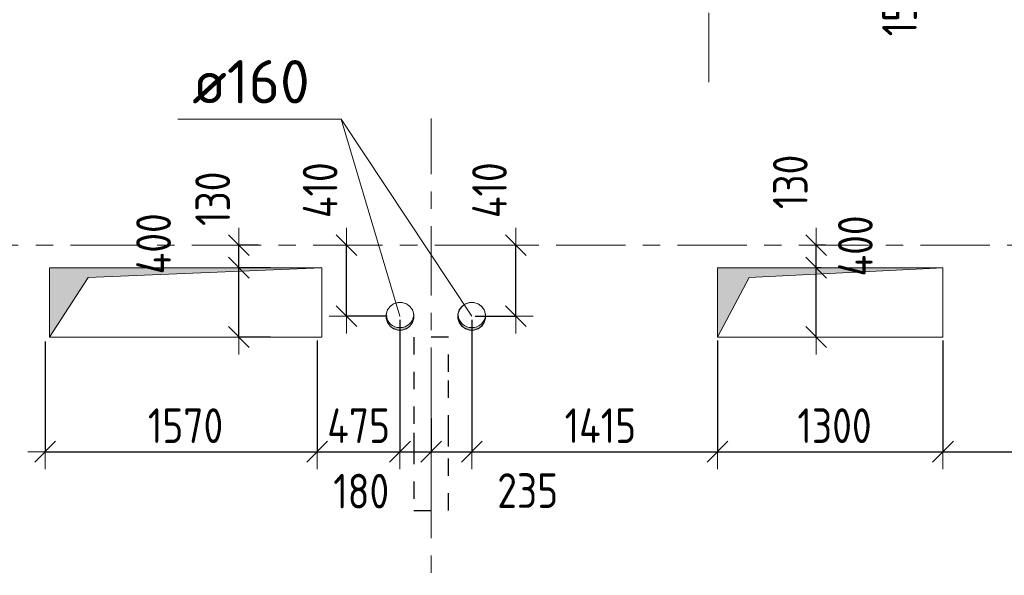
# Model space of a CAD drawing. Header units: metres. Extents: x -38 to 93, y -15 to 21.
# Tile 22 of 152: x 39.08 to 44.75, y 5.5 to 8.7. Entities that reach past the tile are written whole.
import ezdxf

# ---------------------------------------------------------------- set-up
doc = ezdxf.new("R2010")
doc.units = ezdxf.units.M
doc.header["$PDMODE"] = 65
for name, pattern in [('______11', [0.5, 0.4, -0.05, 0, -0.05]), ('______2', [0.135, 0.1, -0.035]), ('______5', [1.1, 0.8, -0.1, 0.1, -0.1])]:
    doc.linetypes.add(name, pattern=pattern)
for name, color, linetype, lineweight in [('XR$1$Осевая линия (1)', 7, '______5', 13), ('XR$3$Перекрытие (1)', 7, 'Continuous', 35), ('XR$5$Размерная линия (1)', 7, 'Continuous', 13), ('XR$5$Текст_ общее_1', 7, 'Continuous', 13)]:
    doc.layers.add(name, color=color, linetype=linetype, lineweight=lineweight)
doc.layers.add('XR$3$Макрос проема_ отверстия', color=7, linetype='Continuous', lineweight=13, true_color=0x2d2d2d)
doc.layers.add('XR$7$Стена_ бетон несущ.', color=7, linetype='Continuous', lineweight=70, true_color=0xb4b496)
doc.styles.add('ISOCPEUR', font='txt')
doc.dimstyles.new('DIMSTYLE_3', dxfattribs={"dimtxt": 0.2, "dimasz": 0.2, "dimexe": 0, "dimexo": 0, "dimgap": 0.1, "dimtad": 2, "dimdec": 0, "dimlfac": 1000, "dimrnd": 5, "dimzin": 12, "dimdsep": 46, "dimtxsty": 'ISOCPEUR', "dimblk1": 'ALL_ML_STRICH', "dimblk2": 'ALL_ML_STRICH', "dimsah": 1, "dimcen": 0, "dimclrd": 7, "dimclre": 256, "dimclrt": 7, "dimadec": 0, "dimazin": 0, "dimtfac": 1, "dimtdec": 0, "dimtix": 1, "dimtmove": 2, "dimatfit": 3, "dimfxl": 0, "dimtzin": 0, "dimlwd": 0, "dimlwe": -3, "dimarcsym": 0})
doc.dimstyles.new('DIMSTYLE_33', dxfattribs={"dimtxt": 0.2, "dimasz": 0.2, "dimexe": 0, "dimexo": 0, "dimgap": 0.1, "dimtad": 2, "dimdec": 0, "dimlfac": 1000, "dimrnd": 5, "dimzin": 12, "dimdsep": 46, "dimtxsty": 'ISOCPEUR', "dimblk1": 'ALL_ML_STRICH', "dimblk2": 'ALL_ML_STRICH', "dimsah": 1, "dimcen": 0, "dimclrd": 7, "dimclre": 256, "dimclrt": 7, "dimadec": 0, "dimazin": 0, "dimtfac": 1, "dimtdec": 0, "dimtix": 1, "dimtmove": 2, "dimatfit": 3, "dimfxl": 0, "dimtvp": 1.2, "dimtzin": 0, "dimlwd": 0, "dimlwe": -3, "dimarcsym": 0})
doc.dimstyles.new('DIMSTYLE_34', dxfattribs={"dimtxt": 0.2, "dimasz": 0.2, "dimexe": 0, "dimexo": 0, "dimgap": 0.1, "dimtad": 0, "dimdec": 0, "dimlfac": 1000, "dimrnd": 5, "dimzin": 12, "dimdsep": 46, "dimtxsty": 'ISOCPEUR', "dimblk1": 'ALL_ML_STRICH', "dimblk2": 'ALL_ML_STRICH', "dimsah": 1, "dimcen": 0, "dimclrd": 7, "dimclre": 256, "dimclrt": 7, "dimadec": 0, "dimazin": 0, "dimtfac": 1, "dimtdec": 0, "dimtix": 1, "dimtmove": 2, "dimatfit": 3, "dimfxl": 0, "dimtvp": 1.2, "dimtzin": 0, "dimlwd": 0, "dimlwe": -3, "dimarcsym": 0})

# ---------------------------------------------------------------- blocks, each defined once
blk = doc.blocks.new('NSY1')
at = {"color": 0, "linetype": 'ByBlock', "lineweight": -2}
for p, q in [((-0.01, 0.01), (0.01, 0.01)), ((-0.01, -0.01), (-0.01, 0.01)), ((-0.01, -0.01), (-0.01, 0.01)), ((-0.01, 0.01), (0.01, 0.01)), ((-0.01, 0.01), (0.01, 0.01)), ((0.01, 0.01), (-0.01, 0.01)), ((-0.01, 0.01), (-0.01, 0.01)), ((-0.01, 0.01), (-0.01, -0.01)), ((0.01, 0.01), (-0.01, 0.01)), ((0, 0), (0, 0)), ((0, 0), (0, 0)), ((0, 0), (0, 0)), ((0, 0), (0, 0)), ((0, 0), (0, 0)), ((0, 0), (0, 0)), ((0, 0), (0, 0)), ((0, 0), (0, 0)), ((0, 0), (0, 0)), ((0, 0), (0, 0)), ((0, 0), (0, 0)), ((0, 0), (0, 0)), ((0, 0), (0, 0)), ((0, 0), (0, 0)), ((0, 0), (0, 0)), ((0, 0), (0, 0)), ((0, 0), (0, 0)), ((0, 0), (0, 0)), ((0, 0), (0, 0)), ((0, 0), (0, 0)), ((0, 0), (0, 0)), ((0, 0), (0, 0)), ((0, 0), (0, 0)), ((0.01, 0.01), (0.01, -0.01)), ((0.01, 0.01), (0.01, -0.01)), ((0.01, 0.01), (0.01, 0.01)), ((0.01, -0.01), (0.01, 0.01)), ((0.01, -0.01), (-0.01, -0.01)), ((0.01, -0.01), (-0.01, -0.01)), ((-0.01, -0.01), (0.01, -0.01)), ((0, 0), (0, 0)), ((0, 0), (0, 0)), ((0, 0), (0, 0)), ((0, 0), (0, 0)), ((0, 0), (0, 0))]:
    blk.add_line(p, q, dxfattribs=at)
blk = doc.blocks.new('Отображение проема', base_point=(-1.1579, -49.3094))
at = {"layer": 'XR$3$Макрос проема_ отверстия', "true_color": 0x000000, "transparency": 33554687}
blk.add_hatch(color=18, dxfattribs=at).paths.add_polyline_path([(-1.1579, -50.1094), (-1.0448, -49.4225), (-0.3579, -49.3094), (-1.1579, -49.3094)])
at = {"layer": 'XR$3$Макрос проема_ отверстия', "transparency": 33554687}
for p, q in [((-1.1579, -50.1094), (-1.1579, -49.3094)), ((-1.1579, -49.3094), (-0.3579, -49.3094)), ((-1.0448, -49.4225), (-0.3579, -49.3094)), ((-1.1579, -50.1094), (-1.0448, -49.4225))]:
    blk.add_line(p, q, dxfattribs=at)
blk = doc.blocks.new('Отображение проема (2)', base_point=(-1.002, -49.786))
at = {"layer": 'XR$3$Макрос проема_ отверстия', "true_color": 0x000000, "transparency": 33554687}
blk.add_hatch(color=18, dxfattribs=at).paths.add_polyline_path([(-0.967, -49.384), (-1.002, -49.383), (-1.072, -49.389), (-1.139, -49.407), (-1.203, -49.437), (-1.261, -49.477), (-1.31, -49.527), (-1.351, -49.585), (-1.381, -49.648), (-1.399, -49.716), (-1.405, -49.786), (-1.399, -49.856), (-1.381, -49.924), (-1.351, -49.988), (-1.31, -50.045), (-1.261, -50.095), (-1.203, -50.135), (-1.139, -50.165), (-1.072, -50.183), (-1.002, -50.189), (-0.967, -50.188), (-1.032, -50.177), (-1.095, -50.155), (-1.153, -50.123), (-1.205, -50.082), (-1.25, -50.033), (-1.287, -49.978), (-1.313, -49.917), (-1.329, -49.852), (-1.335, -49.786), (-1.329, -49.72), (-1.313, -49.656), (-1.287, -49.595), (-1.25, -49.539), (-1.205, -49.49), (-1.153, -49.449), (-1.095, -49.417), (-1.032, -49.396)])
at = {"layer": 'XR$3$Макрос проема_ отверстия', "transparency": 33554687}
blk.add_circle((-1.002, -49.786), 0.403, dxfattribs=at)
blk.add_arc((-0.932, -49.786), 0.403, 94.9784, 265.0216, dxfattribs=at)
blk = doc.blocks.new('ALL_ML_STRICH')
at = {"color": 0, "linetype": 'ByBlock', "lineweight": -2}
for p, q in [((-0.3, -0.3), (0.3, 0.3)), ((0, -0.5), (0, 0.5)), ((-1, 0), (0.5, 0))]:
    blk.add_line(p, q, dxfattribs=at)
blk = doc.blocks.new('*D392')
at = {"layer": 'DEFPOINTS', "color": 7, "linetype": 'Continuous', "lineweight": 13, "transparency": 33554687}
for p in [(43.7178, 7.27), (43.6687, 6.87), (43.697, 6.87)]:
    blk.add_point(p, dxfattribs=at)
at = {"layer": 'XR$5$Размерная линия (1)', "color": 9, "linetype": 'Continuous', "lineweight": -2, "true_color": 0xc7c7c7, "transparency": 33554687}
for p, q in [((43.6978, 7.27), (43.6687, 7.27)), ((43.6687, 6.87), (43.6687, 6.87))]:
    blk.add_line(p, q, dxfattribs=at)
at = {"layer": 'XR$5$Размерная линия (1)', "color": 7, "linetype": 'Continuous', "lineweight": -2, "transparency": 33554687}
blk.add_line((43.6687, 6.87), (43.6687, 7.27), dxfattribs=at)
at = {"layer": 'XR$5$Размерная линия (1)', "color": 7, "linetype": 'Continuous', "lineweight": 13, "transparency": 33554687, "xscale": 0.2, "yscale": 0.2, "zscale": 0.2}
for p, rotation in [((43.6687, 7.27), 90), ((43.6687, 6.87), 270)]:
    blk.add_blockref('ALL_ML_STRICH', p, dxfattribs=dict(at, rotation=rotation))
at = {"layer": 'XR$5$Размерная линия (1)', "color": 7, "linetype": 'Continuous', "lineweight": 13, "transparency": 33554687, "insert": (43.8948, 7.3953), "char_height": 0.2, "width": 0.5, "attachment_point": 5, "rotation": 90, "style": 'ISOCPEUR'}
blk.add_mtext('\\W0.83;\\A1;{400}', dxfattribs=at)
blk = doc.blocks.new('*D393')
at = {"layer": 'DEFPOINTS', "color": 7, "linetype": 'Continuous', "lineweight": 13, "transparency": 33554687}
for p in [(43.7428, 7.4), (43.6687, 7.27), (43.7178, 7.27)]:
    blk.add_point(p, dxfattribs=at)
at = {"layer": 'XR$5$Размерная линия (1)', "color": 9, "linetype": 'Continuous', "lineweight": -2, "true_color": 0xc7c7c7, "transparency": 33554687}
for p, q in [((43.7228, 7.4), (43.6687, 7.4)), ((43.6978, 7.27), (43.6687, 7.27))]:
    blk.add_line(p, q, dxfattribs=at)
at = {"layer": 'XR$5$Размерная линия (1)', "color": 7, "linetype": 'Continuous', "lineweight": -2, "transparency": 33554687}
blk.add_line((43.6687, 7.27), (43.6687, 7.4), dxfattribs=at)
at = {"layer": 'XR$5$Размерная линия (1)', "color": 7, "linetype": 'Continuous', "lineweight": 13, "transparency": 33554687, "xscale": 0.2, "yscale": 0.2, "zscale": 0.2}
for p, rotation in [((43.6687, 7.4), 90), ((43.6687, 7.27), 270)]:
    blk.add_blockref('ALL_ML_STRICH', p, dxfattribs=dict(at, rotation=rotation))
at = {"layer": 'XR$5$Размерная линия (1)', "color": 7, "linetype": 'Continuous', "lineweight": 13, "transparency": 33554687, "insert": (43.5199, 7.7649), "char_height": 0.2, "width": 0.5, "attachment_point": 5, "rotation": 90, "style": 'ISOCPEUR'}
blk.add_mtext('\\W0.83;\\A1;{130}', dxfattribs=at)
blk = doc.blocks.new('*D429')
at = {"layer": 'DEFPOINTS', "color": 7, "linetype": 'Continuous', "lineweight": 13, "transparency": 33554687}
for p in [(40.543, 7.27), (40.3414, 6.87), (40.543, 6.87)]:
    blk.add_point(p, dxfattribs=at)
at = {"layer": 'XR$5$Размерная линия (1)', "color": 9, "linetype": 'Continuous', "lineweight": -2, "true_color": 0xc7c7c7, "transparency": 33554687}
for p, q in [((40.523, 7.27), (40.3414, 7.27)), ((40.523, 6.87), (40.3414, 6.87))]:
    blk.add_line(p, q, dxfattribs=at)
at = {"layer": 'XR$5$Размерная линия (1)', "color": 7, "linetype": 'Continuous', "lineweight": -2, "transparency": 33554687}
blk.add_line((40.3414, 6.87), (40.3414, 7.27), dxfattribs=at)
at = {"layer": 'XR$5$Размерная линия (1)', "color": 7, "linetype": 'Continuous', "lineweight": 13, "transparency": 33554687, "xscale": 0.2, "yscale": 0.2, "zscale": 0.2}
for p, rotation in [((40.3414, 7.27), 90), ((40.3414, 6.87), 270)]:
    blk.add_blockref('ALL_ML_STRICH', p, dxfattribs=dict(at, rotation=rotation))
at = {"layer": 'XR$5$Размерная линия (1)', "color": 7, "linetype": 'Continuous', "lineweight": 13, "transparency": 33554687, "insert": (39.8497, 7.4078), "char_height": 0.2, "width": 0.5, "attachment_point": 5, "rotation": 90, "style": 'ISOCPEUR'}
blk.add_mtext('\\W0.83;\\A1;{400}', dxfattribs=at)
blk = doc.blocks.new('*D430')
at = {"layer": 'DEFPOINTS', "color": 7, "linetype": 'Continuous', "lineweight": 13, "transparency": 33554687}
for p in [(40.4739, 7.4), (40.3414, 7.27), (40.543, 7.27)]:
    blk.add_point(p, dxfattribs=at)
at = {"layer": 'XR$5$Размерная линия (1)', "color": 9, "linetype": 'Continuous', "lineweight": -2, "true_color": 0xc7c7c7, "transparency": 33554687}
for p, q in [((40.4539, 7.4), (40.3414, 7.4)), ((40.523, 7.27), (40.3414, 7.27))]:
    blk.add_line(p, q, dxfattribs=at)
at = {"layer": 'XR$5$Размерная линия (1)', "color": 7, "linetype": 'Continuous', "lineweight": -2, "transparency": 33554687}
blk.add_line((40.3414, 7.27), (40.3414, 7.4), dxfattribs=at)
at = {"layer": 'XR$5$Размерная линия (1)', "color": 7, "linetype": 'Continuous', "lineweight": 13, "transparency": 33554687, "xscale": 0.2, "yscale": 0.2, "zscale": 0.2}
for p, rotation in [((40.3414, 7.4), 90), ((40.3414, 7.27), 270)]:
    blk.add_blockref('ALL_ML_STRICH', p, dxfattribs=dict(at, rotation=rotation))
at = {"layer": 'XR$5$Размерная линия (1)', "color": 7, "linetype": 'Continuous', "lineweight": 13, "transparency": 33554687, "insert": (40.1904, 7.6677), "char_height": 0.2, "width": 0.5, "attachment_point": 5, "rotation": 90, "style": 'ISOCPEUR'}
blk.add_mtext('\\W0.83;\\A1;{130}', dxfattribs=at)
blk = doc.blocks.new('*D498')
at = {"layer": 'DEFPOINTS', "color": 7, "linetype": 'Continuous', "lineweight": 13, "transparency": 33554687}
for p in [(41.9243, 7.4), (41.6839, 6.99), (41.9382, 6.99)]:
    blk.add_point(p, dxfattribs=at)
at = {"layer": 'XR$5$Размерная линия (1)', "color": 9, "linetype": 'Continuous', "lineweight": -2, "true_color": 0xc7c7c7, "transparency": 33554687}
for p, q in [((41.9382, 7.4), (41.9382, 7.4)), ((41.7039, 6.99), (41.9382, 6.99))]:
    blk.add_line(p, q, dxfattribs=at)
at = {"layer": 'XR$5$Размерная линия (1)', "color": 7, "linetype": 'Continuous', "lineweight": -2, "transparency": 33554687}
blk.add_line((41.9382, 6.99), (41.9382, 7.4), dxfattribs=at)
at = {"layer": 'XR$5$Размерная линия (1)', "color": 7, "linetype": 'Continuous', "lineweight": 13, "transparency": 33554687, "xscale": 0.2, "yscale": 0.2, "zscale": 0.2}
for p, rotation in [((41.9382, 7.4), 90), ((41.9382, 6.99), 270)]:
    blk.add_blockref('ALL_ML_STRICH', p, dxfattribs=dict(at, rotation=rotation))
at = {"layer": 'XR$5$Размерная линия (1)', "color": 7, "linetype": 'Continuous', "lineweight": 13, "transparency": 33554687, "insert": (41.786, 7.7168), "char_height": 0.2, "width": 0.5, "attachment_point": 5, "rotation": 90, "style": 'ISOCPEUR'}
blk.add_mtext('\\W0.83;\\A1;{410}', dxfattribs=at)
blk = doc.blocks.new('*D499')
at = {"layer": 'DEFPOINTS', "color": 7, "linetype": 'Continuous', "lineweight": 13, "transparency": 33554687}
for p in [(40.9757, 7.4), (40.9618, 6.99), (41.2161, 6.99)]:
    blk.add_point(p, dxfattribs=at)
at = {"layer": 'XR$5$Размерная линия (1)', "color": 9, "linetype": 'Continuous', "lineweight": -2, "true_color": 0xc7c7c7, "transparency": 33554687}
for p, q in [((40.9618, 7.4), (40.9618, 7.4)), ((41.1961, 6.99), (40.9618, 6.99))]:
    blk.add_line(p, q, dxfattribs=at)
at = {"layer": 'XR$5$Размерная линия (1)', "color": 7, "linetype": 'Continuous', "lineweight": -2, "transparency": 33554687}
blk.add_line((40.9618, 6.99), (40.9618, 7.4), dxfattribs=at)
at = {"layer": 'XR$5$Размерная линия (1)', "color": 7, "linetype": 'Continuous', "lineweight": 13, "transparency": 33554687, "xscale": 0.2, "yscale": 0.2, "zscale": 0.2}
for p, rotation in [((40.9618, 7.4), 90), ((40.9618, 6.99), 270)]:
    blk.add_blockref('ALL_ML_STRICH', p, dxfattribs=dict(at, rotation=rotation))
at = {"layer": 'XR$5$Размерная линия (1)', "color": 7, "linetype": 'Continuous', "lineweight": 13, "transparency": 33554687, "insert": (40.8097, 7.7168), "char_height": 0.2, "width": 0.5, "attachment_point": 5, "rotation": 90, "style": 'ISOCPEUR'}
blk.add_mtext('\\W0.83;\\A1;{410}', dxfattribs=at)
blk = doc.blocks.new('*D500')
at = {"layer": 'DEFPOINTS', "color": 7, "linetype": 'Continuous', "lineweight": 13, "transparency": 33554687}
for p in [(40.793, 6.87), (39.225, 6.865), (39.225, 6.2089)]:
    blk.add_point(p, dxfattribs=at)
at = {"layer": 'XR$5$Размерная линия (1)', "color": 9, "linetype": 'Continuous', "lineweight": -2, "true_color": 0xc7c7c7, "transparency": 33554687}
for p, q in [((39.225, 6.845), (39.225, 6.2089)), ((40.793, 6.85), (40.793, 6.2089))]:
    blk.add_line(p, q, dxfattribs=at)
at = {"layer": 'XR$5$Размерная линия (1)', "color": 7, "linetype": 'Continuous', "lineweight": -2, "transparency": 33554687}
blk.add_line((39.225, 6.2089), (40.793, 6.2089), dxfattribs=at)
at = {"layer": 'XR$5$Размерная линия (1)', "color": 7, "linetype": 'Continuous', "lineweight": 13, "transparency": 33554687, "xscale": 0.2, "yscale": 0.2, "zscale": 0.2, "rotation": 180}
blk.add_blockref('ALL_ML_STRICH', (39.225, 6.2089), dxfattribs=at)
at = {"layer": 'XR$5$Размерная линия (1)', "color": 7, "linetype": 'Continuous', "lineweight": 13, "transparency": 33554687, "xscale": 0.2, "yscale": 0.2, "zscale": 0.2}
blk.add_blockref('ALL_ML_STRICH', (40.793, 6.2089), dxfattribs=at)
at = {"layer": 'XR$5$Размерная линия (1)', "color": 7, "linetype": 'Continuous', "lineweight": 13, "transparency": 33554687, "insert": (40.034, 6.3589), "char_height": 0.2, "width": 0.666667, "attachment_point": 5, "style": 'ISOCPEUR'}
blk.add_mtext('\\W0.83;\\A1;{1570}', dxfattribs=at)
blk = doc.blocks.new('*D501')
at = {"layer": 'DEFPOINTS', "color": 7, "linetype": 'Continuous', "lineweight": 13, "transparency": 33554687}
for p in [(41.27, 6.99), (40.793, 6.87), (40.793, 6.2089)]:
    blk.add_point(p, dxfattribs=at)
at = {"layer": 'XR$5$Размерная линия (1)', "color": 9, "linetype": 'Continuous', "lineweight": -2, "true_color": 0xc7c7c7, "transparency": 33554687}
for p, q in [((41.27, 6.97), (41.27, 6.2089)), ((40.793, 6.85), (40.793, 6.2089))]:
    blk.add_line(p, q, dxfattribs=at)
at = {"layer": 'XR$5$Размерная линия (1)', "color": 7, "linetype": 'Continuous', "lineweight": -2, "transparency": 33554687}
blk.add_line((40.793, 6.2089), (41.27, 6.2089), dxfattribs=at)
at = {"layer": 'XR$5$Размерная линия (1)', "color": 7, "linetype": 'Continuous', "lineweight": 13, "transparency": 33554687, "xscale": 0.2, "yscale": 0.2, "zscale": 0.2, "rotation": 180}
blk.add_blockref('ALL_ML_STRICH', (40.793, 6.2089), dxfattribs=at)
at = {"layer": 'XR$5$Размерная линия (1)', "color": 7, "linetype": 'Continuous', "lineweight": 13, "transparency": 33554687, "xscale": 0.2, "yscale": 0.2, "zscale": 0.2}
blk.add_blockref('ALL_ML_STRICH', (41.27, 6.2089), dxfattribs=at)
at = {"layer": 'XR$5$Размерная линия (1)', "color": 7, "linetype": 'Continuous', "lineweight": 13, "transparency": 33554687, "insert": (41.0315, 6.3589), "char_height": 0.2, "width": 0.5, "attachment_point": 5, "style": 'ISOCPEUR'}
blk.add_mtext('\\W0.83;\\A1;{475}', dxfattribs=at)
blk = doc.blocks.new('*D502')
at = {"layer": 'DEFPOINTS', "color": 7, "linetype": 'Continuous', "lineweight": 13, "transparency": 33554687}
for p in [(41.27, 6.99), (41.45, 6.4255), (41.27, 6.2089)]:
    blk.add_point(p, dxfattribs=at)
at = {"layer": 'XR$5$Размерная линия (1)', "color": 9, "linetype": 'Continuous', "lineweight": -2, "true_color": 0xc7c7c7, "transparency": 33554687}
for p, q in [((41.27, 6.97), (41.27, 6.2089)), ((41.45, 6.4055), (41.45, 6.2089))]:
    blk.add_line(p, q, dxfattribs=at)
at = {"layer": 'XR$5$Размерная линия (1)', "color": 7, "linetype": 'Continuous', "lineweight": -2, "transparency": 33554687}
blk.add_line((41.27, 6.2089), (41.45, 6.2089), dxfattribs=at)
at = {"layer": 'XR$5$Размерная линия (1)', "color": 7, "linetype": 'Continuous', "lineweight": 13, "transparency": 33554687, "xscale": 0.2, "yscale": 0.2, "zscale": 0.2, "rotation": 180}
blk.add_blockref('ALL_ML_STRICH', (41.27, 6.2089), dxfattribs=at)
at = {"layer": 'XR$5$Размерная линия (1)', "color": 7, "linetype": 'Continuous', "lineweight": 13, "transparency": 33554687, "xscale": 0.2, "yscale": 0.2, "zscale": 0.2}
blk.add_blockref('ALL_ML_STRICH', (41.45, 6.2089), dxfattribs=at)
at = {"layer": 'XR$5$Размерная линия (1)', "color": 7, "linetype": 'Continuous', "lineweight": 13, "transparency": 33554687, "insert": (41.0467, 5.9812), "char_height": 0.2, "width": 0.5, "attachment_point": 5, "style": 'ISOCPEUR'}
blk.add_mtext('\\W0.83;\\A1;{180}', dxfattribs=at)
blk = doc.blocks.new('*D503')
at = {"layer": 'DEFPOINTS', "color": 7, "linetype": 'Continuous', "lineweight": 13, "transparency": 33554687}
for p in [(41.6839, 6.99), (41.45, 6.4255), (41.45, 6.2089)]:
    blk.add_point(p, dxfattribs=at)
at = {"layer": 'XR$5$Размерная линия (1)', "color": 9, "linetype": 'Continuous', "lineweight": -2, "true_color": 0xc7c7c7, "transparency": 33554687}
for p, q in [((41.6839, 6.97), (41.6839, 6.2089)), ((41.45, 6.4055), (41.45, 6.2089))]:
    blk.add_line(p, q, dxfattribs=at)
at = {"layer": 'XR$5$Размерная линия (1)', "color": 7, "linetype": 'Continuous', "lineweight": -2, "transparency": 33554687}
blk.add_line((41.45, 6.2089), (41.6839, 6.2089), dxfattribs=at)
at = {"layer": 'XR$5$Размерная линия (1)', "color": 7, "linetype": 'Continuous', "lineweight": 13, "transparency": 33554687, "xscale": 0.2, "yscale": 0.2, "zscale": 0.2, "rotation": 180}
blk.add_blockref('ALL_ML_STRICH', (41.45, 6.2089), dxfattribs=at)
at = {"layer": 'XR$5$Размерная линия (1)', "color": 7, "linetype": 'Continuous', "lineweight": 13, "transparency": 33554687, "xscale": 0.2, "yscale": 0.2, "zscale": 0.2}
blk.add_blockref('ALL_ML_STRICH', (41.6839, 6.2089), dxfattribs=at)
at = {"layer": 'XR$5$Размерная линия (1)', "color": 7, "linetype": 'Continuous', "lineweight": 13, "transparency": 33554687, "insert": (42.0063, 5.9845), "char_height": 0.2, "width": 0.5, "attachment_point": 5, "style": 'ISOCPEUR'}
blk.add_mtext('\\W0.83;\\A1;{235}', dxfattribs=at)
blk = doc.blocks.new('*D504')
at = {"layer": 'DEFPOINTS', "color": 7, "linetype": 'Continuous', "lineweight": 13, "transparency": 33554687}
for p in [(41.6839, 6.99), (43.1, 6.87), (41.6839, 6.2089)]:
    blk.add_point(p, dxfattribs=at)
at = {"layer": 'XR$5$Размерная линия (1)', "color": 9, "linetype": 'Continuous', "lineweight": -2, "true_color": 0xc7c7c7, "transparency": 33554687}
for p, q in [((41.6839, 6.97), (41.6839, 6.2089)), ((43.1, 6.85), (43.1, 6.2089))]:
    blk.add_line(p, q, dxfattribs=at)
at = {"layer": 'XR$5$Размерная линия (1)', "color": 7, "linetype": 'Continuous', "lineweight": -2, "transparency": 33554687}
blk.add_line((41.6839, 6.2089), (43.1, 6.2089), dxfattribs=at)
at = {"layer": 'XR$5$Размерная линия (1)', "color": 7, "linetype": 'Continuous', "lineweight": 13, "transparency": 33554687, "xscale": 0.2, "yscale": 0.2, "zscale": 0.2, "rotation": 180}
blk.add_blockref('ALL_ML_STRICH', (41.6839, 6.2089), dxfattribs=at)
at = {"layer": 'XR$5$Размерная линия (1)', "color": 7, "linetype": 'Continuous', "lineweight": 13, "transparency": 33554687, "xscale": 0.2, "yscale": 0.2, "zscale": 0.2}
blk.add_blockref('ALL_ML_STRICH', (43.1, 6.2089), dxfattribs=at)
at = {"layer": 'XR$5$Размерная линия (1)', "color": 7, "linetype": 'Continuous', "lineweight": 13, "transparency": 33554687, "insert": (42.4253, 6.3589), "char_height": 0.2, "width": 0.666667, "attachment_point": 5, "style": 'ISOCPEUR'}
blk.add_mtext('\\W0.83;\\A1;{1415}', dxfattribs=at)
blk = doc.blocks.new('*D505')
at = {"layer": 'DEFPOINTS', "color": 7, "linetype": 'Continuous', "lineweight": 13, "transparency": 33554687}
for p in [(43.1, 6.87), (44.4, 6.87), (43.1, 6.2089)]:
    blk.add_point(p, dxfattribs=at)
at = {"layer": 'XR$5$Размерная линия (1)', "color": 9, "linetype": 'Continuous', "lineweight": -2, "true_color": 0xc7c7c7, "transparency": 33554687}
for p, q in [((43.1, 6.85), (43.1, 6.2089)), ((44.4, 6.85), (44.4, 6.2089))]:
    blk.add_line(p, q, dxfattribs=at)
at = {"layer": 'XR$5$Размерная линия (1)', "color": 7, "linetype": 'Continuous', "lineweight": -2, "transparency": 33554687}
blk.add_line((43.1, 6.2089), (44.4, 6.2089), dxfattribs=at)
at = {"layer": 'XR$5$Размерная линия (1)', "color": 7, "linetype": 'Continuous', "lineweight": 13, "transparency": 33554687, "xscale": 0.2, "yscale": 0.2, "zscale": 0.2, "rotation": 180}
blk.add_blockref('ALL_ML_STRICH', (43.1, 6.2089), dxfattribs=at)
at = {"layer": 'XR$5$Размерная линия (1)', "color": 7, "linetype": 'Continuous', "lineweight": 13, "transparency": 33554687, "xscale": 0.2, "yscale": 0.2, "zscale": 0.2}
blk.add_blockref('ALL_ML_STRICH', (44.4, 6.2089), dxfattribs=at)
at = {"layer": 'XR$5$Размерная линия (1)', "color": 7, "linetype": 'Continuous', "lineweight": 13, "transparency": 33554687, "insert": (43.775, 6.3589), "char_height": 0.2, "width": 0.666667, "attachment_point": 5, "style": 'ISOCPEUR'}
blk.add_mtext('\\W0.83;\\A1;{1300}', dxfattribs=at)
blk = doc.blocks.new('*D506')
at = {"layer": 'DEFPOINTS', "color": 7, "linetype": 'Continuous', "lineweight": 13, "transparency": 33554687}
for p in [(44.4, 6.87), (45.65, 6.8023), (44.4, 6.2089)]:
    blk.add_point(p, dxfattribs=at)
at = {"layer": 'XR$5$Размерная линия (1)', "color": 9, "linetype": 'Continuous', "lineweight": -2, "true_color": 0xc7c7c7, "transparency": 33554687}
for p, q in [((44.4, 6.85), (44.4, 6.2089)), ((45.65, 6.7823), (45.65, 6.2089))]:
    blk.add_line(p, q, dxfattribs=at)
at = {"layer": 'XR$5$Размерная линия (1)', "color": 7, "linetype": 'Continuous', "lineweight": -2, "transparency": 33554687}
blk.add_line((44.4, 6.2089), (45.65, 6.2089), dxfattribs=at)
at = {"layer": 'XR$5$Размерная линия (1)', "color": 7, "linetype": 'Continuous', "lineweight": 13, "transparency": 33554687, "xscale": 0.2, "yscale": 0.2, "zscale": 0.2, "rotation": 180}
blk.add_blockref('ALL_ML_STRICH', (44.4, 6.2089), dxfattribs=at)
at = {"layer": 'XR$5$Размерная линия (1)', "color": 7, "linetype": 'Continuous', "lineweight": 13, "transparency": 33554687, "xscale": 0.2, "yscale": 0.2, "zscale": 0.2}
blk.add_blockref('ALL_ML_STRICH', (45.65, 6.2089), dxfattribs=at)
at = {"layer": 'XR$5$Размерная линия (1)', "color": 7, "linetype": 'Continuous', "lineweight": 13, "transparency": 33554687, "insert": (45.05, 6.3589), "char_height": 0.2, "width": 0.666667, "attachment_point": 5, "style": 'ISOCPEUR'}
blk.add_mtext('\\W0.83;\\A1;{1250}', dxfattribs=at)
blk = doc.blocks.new('*D568')
at = {"layer": 'DEFPOINTS', "color": 7, "linetype": 'Continuous', "lineweight": 13, "transparency": 33554687}
for p in [(43.85, 9.1503), (44.0022, 9.0003), (44.2986, 9.0003)]:
    blk.add_point(p, dxfattribs=at)
at = {"layer": 'XR$5$Размерная линия (1)', "color": 9, "linetype": 'Continuous', "lineweight": -2, "true_color": 0xc7c7c7, "transparency": 33554687}
for p, q in [((43.87, 9.1503), (44.2986, 9.1503)), ((44.0222, 9.0003), (44.2986, 9.0003))]:
    blk.add_line(p, q, dxfattribs=at)
at = {"layer": 'XR$5$Размерная линия (1)', "color": 7, "linetype": 'Continuous', "lineweight": -2, "transparency": 33554687}
blk.add_line((44.2986, 9.0003), (44.2986, 9.1503), dxfattribs=at)
at = {"layer": 'XR$5$Размерная линия (1)', "color": 7, "linetype": 'Continuous', "lineweight": 13, "transparency": 33554687, "xscale": 0.2, "yscale": 0.2, "zscale": 0.2}
for p, rotation in [((44.2986, 9.1503), 90), ((44.2986, 9.0003), 270)]:
    blk.add_blockref('ALL_ML_STRICH', p, dxfattribs=dict(at, rotation=rotation))
at = {"layer": 'XR$5$Размерная линия (1)', "color": 7, "linetype": 'Continuous', "lineweight": 13, "transparency": 33554687, "insert": (44.1493, 8.7636), "char_height": 0.2, "width": 0.5, "attachment_point": 5, "rotation": 90, "style": 'ISOCPEUR'}
blk.add_mtext('\\W0.83;\\A1;{150}', dxfattribs=at)

msp = doc.modelspace()

# ---------------------------------------------------------------- linework, layer by layer
at = {"color": 7, "linetype": 'Continuous', "lineweight": 13, "transparency": 33554687}
msp.add_line((41.6839, 6.99), (40.9303, 8.1259), dxfattribs=at)
msp.add_lwpolyline([(41.27, 6.99), (40.9303, 8.1259), (39.9903, 8.1259)], dxfattribs=at)
at = {"layer": 'XR$1$Осевая линия (1)', "color": 253, "linetype": '______11', "lineweight": 13, "true_color": 0xa0a0a0, "transparency": 33554687}
for p, q in [((43.05, 8.34), (43.05, 19.78)), ((41.45, -3.39), (41.45, 8.13)), ((-2.63, 7.4), (62.6, 7.4))]:
    msp.add_line(p, q, dxfattribs=at)
at = {"layer": 'XR$3$Перекрытие (1)', "color": 7, "linetype": 'Continuous', "lineweight": 13, "transparency": 33554687}
for p, q in [((40.8199, 7.27), (39.2499, 7.2697)), ((39.2499, 7.2697), (39.25, 6.8697)), ((40.82, 6.87), (40.8199, 7.27)), ((44.3999, 7.27), (43.0999, 7.2698)), ((43.0999, 7.2698), (43.1, 6.8698)), ((44.4, 6.87), (44.3999, 7.27)), ((41.213, 7.047), (41.1981, 7.0266)), ((41.2334, 7.0619), (41.213, 7.047)), ((41.2574, 7.0697), (41.2334, 7.0619)), ((41.2826, 7.0697), (41.2574, 7.0697)), ((41.3066, 7.0619), (41.2826, 7.0697)), ((41.327, 7.047), (41.3066, 7.0619)), ((41.3419, 7.0266), (41.327, 7.047)), ((41.6268, 7.047), (41.612, 7.0266)), ((41.6472, 7.0619), (41.6268, 7.047)), ((41.6712, 7.0697), (41.6472, 7.0619)), ((41.6965, 7.0697), (41.6712, 7.0697)), ((41.7205, 7.0619), (41.6965, 7.0697)), ((41.7409, 7.047), (41.7205, 7.0619)), ((41.7557, 7.0266), (41.7409, 7.047)), ((41.1981, 7.0266), (41.1903, 7.0026)), ((41.1903, 7.0026), (41.1903, 6.9774)), ((41.3497, 7.0026), (41.3419, 7.0266)), ((41.3497, 6.9774), (41.3497, 7.0026)), ((41.612, 7.0266), (41.6042, 7.0026)), ((41.6042, 7.0026), (41.6042, 6.9774)), ((41.7635, 7.0026), (41.7557, 7.0266)), ((41.7635, 6.9774), (41.7635, 7.0026)), ((41.1903, 6.9774), (41.1981, 6.9534)), ((41.1981, 6.9534), (41.213, 6.933)), ((41.213, 6.933), (41.2334, 6.9181)), ((41.3066, 6.9181), (41.327, 6.933)), ((41.327, 6.933), (41.3419, 6.9534)), ((41.3419, 6.9534), (41.3497, 6.9774)), ((41.6042, 6.9774), (41.612, 6.9534)), ((41.612, 6.9534), (41.6268, 6.933)), ((41.6268, 6.933), (41.6472, 6.9181)), ((41.7205, 6.9181), (41.7409, 6.933)), ((41.7409, 6.933), (41.7557, 6.9534)), ((41.7557, 6.9534), (41.7635, 6.9774)), ((39.25, 6.8697), (40.82, 6.87)), ((41.2334, 6.9181), (41.2574, 6.9103)), ((41.2574, 6.9103), (41.2826, 6.9103)), ((41.2826, 6.9103), (41.3066, 6.9181)), ((41.6472, 6.9181), (41.6712, 6.9103)), ((41.6712, 6.9103), (41.6965, 6.9103)), ((41.6965, 6.9103), (41.7205, 6.9181)), ((43.1, 6.8698), (44.4, 6.87))]:
    msp.add_line(p, q, dxfattribs=at)
at = {"layer": 'XR$7$Стена_ бетон несущ.', "color": 253, "linetype": '______2', "lineweight": -3, "true_color": 0xa0a0a0, "transparency": 33554687}
for p, q in [((41.55, 6.87), (41.35, 6.87)), ((41.35, 6.87), (41.35, 6.67)), ((41.55, 6.67), (41.55, 6.87)), ((41.35, 6.67), (41.35, 6.3176)), ((41.55, 6.3194), (41.55, 6.67)), ((41.35, 6.3176), (41.35, 6.2376)), ((41.55, 6.2394), (41.55, 6.3194)), ((41.35, 6.2376), (41.35, 5.87)), ((41.55, 5.87), (41.55, 6.2394)), ((41.35, 5.87), (41.55, 5.87))]:
    msp.add_line(p, q, dxfattribs=at)

# ---------------------------------------------------------------- block references
at = {"layer": 'XR$3$Макрос проема_ отверстия', "transparency": 33554687}
for name, p, xscale, yscale, rotation in [('Отображение проема', (39.2499, 7.2697), 1.962500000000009, 0.4999999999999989, 0.00991435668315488), ('Отображение проема', (43.0999, 7.2698), 1.625, 0.5000000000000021, 0.009914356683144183), ('Отображение проема (2)', (41.27, 6.99), 0.1975376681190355, 0.197537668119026, 90), ('Отображение проема (2)', (41.6839, 6.99), 0.1975376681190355, 0.197537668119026, 90)]:
    msp.add_blockref(name, p, dxfattribs=dict(at, xscale=xscale, yscale=yscale, rotation=rotation))
at = {"layer": 'XR$3$Перекрытие (1)', "color": 7, "linetype": 'Continuous', "lineweight": 13, "transparency": 33554687, "xscale": 0.01999999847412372, "yscale": 0.01999999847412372, "zscale": 0.01999999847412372}
for p in [(41.27, 6.99), (41.6839, 6.99)]:
    msp.add_blockref('NSY1', p, dxfattribs=at)

# ---------------------------------------------------------------- texts
at = {"layer": 'XR$5$Текст_ общее_1', "color": 7, "linetype": 'Continuous', "lineweight": 13, "transparency": 33554687, "insert": (40.0724, 8.3425), "char_height": 0.25, "width": 0.809375, "attachment_point": 4, "style": 'ISOCPEUR'}
msp.add_mtext('\\A1;{\\fISOCPEUR|i0|b0;\\H0.250000;\\W1.000000;\\C7;ø160}\\P', dxfattribs=at)

# ---------------------------------------------------------------- dimensions: what is measured, and where the dimension line sits
at = {"layer": 'XR$5$Размерная линия (1)', "color": 7, "linetype": 'Continuous', "lineweight": 13, "transparency": 33554687}
for base, p1, p2, dimstyle, picture, middle in [((44.2986, 9.1503), (44.0222, 9.0003), (43.87, 9.1503), 'DIMSTYLE_33', '*D568', (44.1493, 8.7636)), ((43.6687, 7.4), (43.6978, 7.27), (43.7228, 7.4), 'DIMSTYLE_33', '*D393', (43.5199, 7.7649)), ((40.9618, 7.4), (41.1961, 6.99), (40.9618, 7.4), 'DIMSTYLE_33', '*D499', (40.8097, 7.7168)), ((41.9382, 7.4), (41.7039, 6.99), (41.9382, 7.4), 'DIMSTYLE_33', '*D498', (41.786, 7.7168)), ((40.3414, 7.4), (40.523, 7.27), (40.4539, 7.4), 'DIMSTYLE_33', '*D430', (40.1904, 7.6677)), ((40.3414, 7.27), (40.523, 6.87), (40.523, 7.27), 'DIMSTYLE_33', '*D429', (39.8497, 7.4078)), ((43.6687, 7.27), (43.6687, 6.87), (43.6978, 7.27), 'DIMSTYLE_34', '*D392', (43.8948, 7.3953))]:
    dim = msp.add_linear_dim(base=base, p1=p1, p2=p2, angle=90, dimstyle=dimstyle, override={"dimpost": '<>', "dimclrd": 7, "dimclre": 9, "dimclrt": 7, "dimlwd": 0, "dimlwe": 65533}, dxfattribs=at)
    dim.commit()
    dim.dimension.update_dxf_attribs({"geometry": picture, "text_midpoint": middle, "dimtype": 160})
for base, p1, p2, dimstyle, picture, middle in [((41.27, 6.2089), (40.793, 6.85), (41.27, 6.97), 'DIMSTYLE_33', '*D501', (41.0315, 6.3589)), ((41.45, 6.2089), (41.27, 6.97), (41.45, 6.4055), 'DIMSTYLE_34', '*D502', (41.0467, 5.9812)), ((41.6839, 6.2089), (41.45, 6.4055), (41.6839, 6.97), 'DIMSTYLE_34', '*D503', (42.0063, 5.9845)), ((43.1, 6.2089), (41.6839, 6.97), (43.1, 6.85), 'DIMSTYLE_3', '*D504', (42.4253, 6.3589)), ((40.793, 6.2089), (39.225, 6.845), (40.793, 6.85), 'DIMSTYLE_3', '*D500', (40.034, 6.3589)), ((44.4, 6.2089), (43.1, 6.85), (44.4, 6.85), 'DIMSTYLE_3', '*D505', (43.775, 6.3589)), ((45.65, 6.2089), (44.4, 6.85), (45.65, 6.7823), 'DIMSTYLE_3', '*D506', (45.05, 6.3589))]:
    dim = msp.add_linear_dim(base=base, p1=p1, p2=p2, dimstyle=dimstyle, override={"dimpost": '<>', "dimclrd": 7, "dimclre": 9, "dimclrt": 7, "dimlwd": 0, "dimlwe": 65533}, dxfattribs=at)
    dim.commit()
    dim.dimension.update_dxf_attribs({"geometry": picture, "text_midpoint": middle, "dimtype": 160})

doc.saveas('drawing.dxf')
